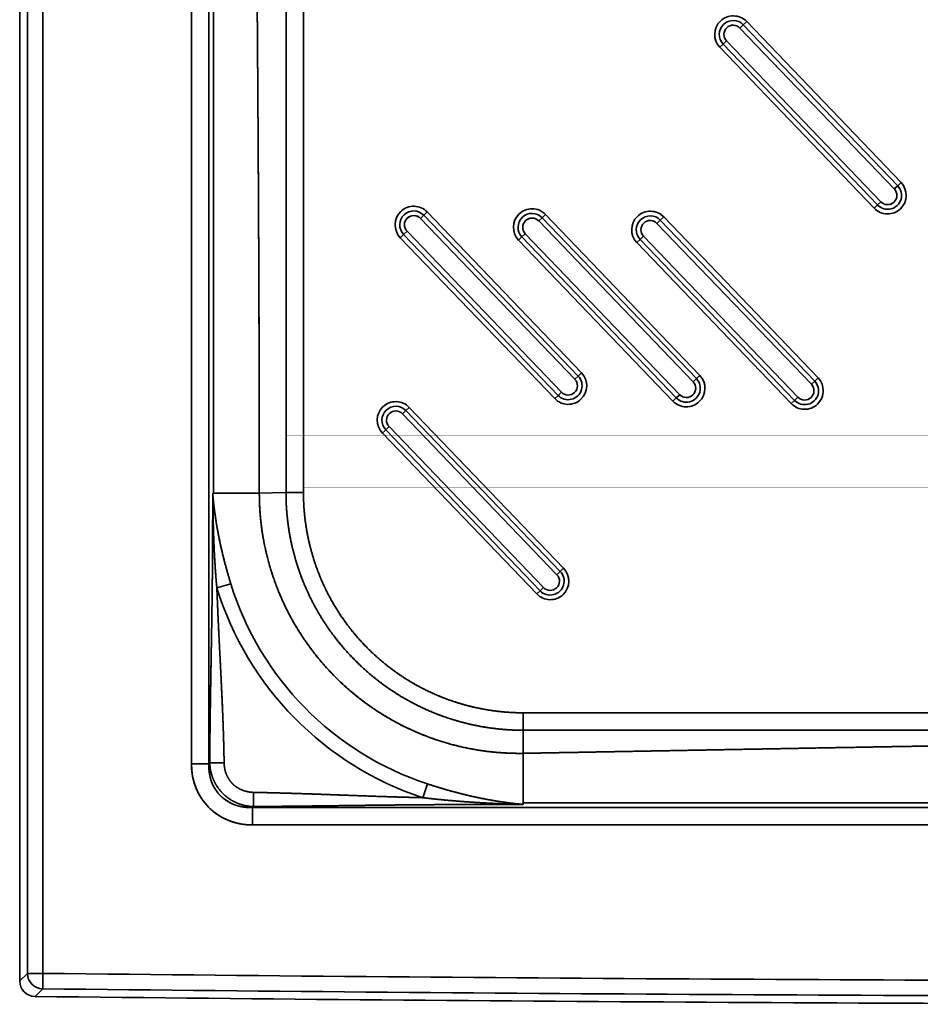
# Model space of a CAD drawing. Extents: x 92 to 1722, y -78 to 1466.
# Tile 1 of 14: x 92 to 383, y 17 to 335. Entities that reach past the tile are written whole.
import ezdxf

# ---------------------------------------------------------------- set-up
doc = ezdxf.new("R2010")
doc.units = 0
doc.layers.get('0').update_dxf_attribs({"lineweight": 13})

# ---------------------------------------------------------------- blocks, each defined once
blk = doc.blocks.new('BLOCK87')
at = {"color": 7, "lineweight": 35}
for p, q in [((-495.13, 4.87), (-495.13, 795)), ((-495.13, 795), (-495.13, 4.87)), ((-447.2, 727.47), (-447.2, 72.53)), ((-447.2, 72.53), (-447.2, 727.47)), ((-502.62, 2.41), (-502.62, 350)), ((-500.13, 4.87), (-500.13, 350)), ((-500.13, 4.87), (-500.13, 350)), ((-441.56, 350), (-441.56, 72.53)), ((-441.56, 350), (-441.56, 72.53)), ((-440.09, 159.91), (-440.09, 350)), ((-440.09, 159.91), (-440.09, 350)), ((-267.96, 312.25), (-218.13, 260.29)), ((-218.13, 260.29), (-267.96, 312.25)), ((-220.3, 258.21), (-270.13, 310.18)), ((-270.13, 310.18), (-220.3, 258.21)), ((-219.21, 259.25), (-269.05, 311.22)), ((-269.05, 311.22), (-219.21, 259.25)), ((-274.46, 306.02), (-224.63, 254.06)), ((-224.63, 254.06), (-274.46, 306.02)), ((-226.79, 251.98), (-276.63, 303.95)), ((-276.63, 303.95), (-226.79, 251.98)), ((-275.54, 304.99), (-225.71, 253.02)), ((-225.71, 253.02), (-275.54, 304.99)), ((-323.43, 196.72), (-373.26, 248.68)), ((-373.26, 248.68), (-323.43, 196.72)), ((-322.35, 197.76), (-372.18, 249.72)), ((-372.18, 249.72), (-322.35, 197.76)), ((-371.1, 250.76), (-321.26, 198.79)), ((-321.26, 198.79), (-371.1, 250.76)), ((-284.17, 196.96), (-334.01, 248.92)), ((-334.01, 248.92), (-284.17, 196.96)), ((-332.92, 249.96), (-283.09, 197.99)), ((-283.09, 197.99), (-332.92, 249.96)), ((-246, 196.16), (-295.83, 248.12)), ((-295.83, 248.12), (-246, 196.16)), ((-294.75, 249.16), (-244.91, 197.19)), ((-244.91, 197.19), (-294.75, 249.16)), ((-285.25, 195.92), (-335.09, 247.88)), ((-335.09, 247.88), (-285.25, 195.92)), ((-247.08, 195.12), (-296.91, 247.08)), ((-296.91, 247.08), (-247.08, 195.12)), ((-329.92, 190.49), (-379.76, 242.45)), ((-379.76, 242.45), (-329.92, 190.49)), ((-378.68, 243.49), (-328.84, 191.53)), ((-328.84, 191.53), (-378.68, 243.49)), ((-377.59, 244.53), (-327.76, 192.56)), ((-327.76, 192.56), (-377.59, 244.53)), ((-340.5, 242.69), (-290.67, 190.73)), ((-290.67, 190.73), (-340.5, 242.69)), ((-339.42, 243.73), (-289.58, 191.76)), ((-289.58, 191.76), (-339.42, 243.73)), ((-302.33, 241.89), (-252.49, 189.93)), ((-252.49, 189.93), (-302.33, 241.89)), ((-301.24, 242.93), (-251.41, 190.97)), ((-251.41, 190.97), (-301.24, 242.93)), ((-291.75, 189.69), (-341.58, 241.66)), ((-341.58, 241.66), (-291.75, 189.69)), ((-253.57, 188.89), (-303.41, 240.86)), ((-303.41, 240.86), (-253.57, 188.89)), ((-327.05, 135.7), (-376.88, 187.67)), ((-376.88, 187.67), (-327.05, 135.7)), ((-379.05, 185.59), (-329.21, 133.62)), ((-329.21, 133.62), (-379.05, 185.59)), ((-377.96, 186.63), (-328.13, 134.66)), ((-328.13, 134.66), (-377.96, 186.63)), ((-333.54, 129.47), (-383.38, 181.44)), ((-383.38, 181.44), (-333.54, 129.47)), ((-385.54, 179.36), (-335.71, 127.4)), ((-335.71, 127.4), (-385.54, 179.36)), ((-334.63, 128.43), (-384.46, 180.4)), ((-384.46, 180.4), (-334.63, 128.43)), ((-340.09, 89.03), (-81.12, 89.03)), ((-81.12, 89.03), (-340.09, 89.03)), ((-340.09, 83.39), (-81.12, 83.39)), ((-340.09, 83.39), (-81.12, 83.39)), ((-427.47, 58.44), (-50, 58.44)), ((-427.47, 58.44), (-50, 58.44)), ((-340.09, 59.91), (-50, 59.91)), ((-50, 59.91), (-340.09, 59.91)), ((-427.47, 52.8), (427.47, 52.8)), ((427.47, 52.8), (-427.47, 52.8))]:
    blk.add_line(p, q, dxfattribs=at)
at = {"color": 7, "lineweight": 35, "ltscale": 0.0375}
for p, q in [((-269.05, 311.22), (-267.96, 312.25)), ((-267.96, 312.25), (-269.05, 311.22)), ((-269.05, 311.22), (-270.13, 310.18)), ((-269.05, 311.22), (-270.13, 310.18)), ((-274.46, 306.02), (-275.54, 304.99)), ((-274.46, 306.02), (-275.54, 304.99)), ((-276.63, 303.95), (-275.54, 304.99)), ((-275.54, 304.99), (-276.63, 303.95)), ((-220.3, 258.21), (-219.21, 259.25)), ((-220.3, 258.21), (-219.21, 259.25)), ((-218.13, 260.29), (-219.21, 259.25)), ((-219.21, 259.25), (-218.13, 260.29)), ((-226.79, 251.98), (-225.71, 253.02)), ((-225.71, 253.02), (-226.79, 251.98)), ((-225.71, 253.02), (-224.63, 254.06)), ((-225.71, 253.02), (-224.63, 254.06)), ((-372.18, 249.72), (-373.26, 248.68)), ((-372.18, 249.72), (-373.26, 248.68)), ((-372.18, 249.72), (-371.1, 250.76)), ((-371.1, 250.76), (-372.18, 249.72)), ((-334.01, 248.92), (-335.09, 247.88)), ((-334.01, 248.92), (-335.09, 247.88)), ((-334.01, 248.92), (-332.92, 249.96)), ((-332.92, 249.96), (-334.01, 248.92)), ((-295.83, 248.12), (-296.91, 247.08)), ((-295.83, 248.12), (-296.91, 247.08)), ((-295.83, 248.12), (-294.75, 249.16)), ((-294.75, 249.16), (-295.83, 248.12)), ((-379.76, 242.45), (-378.68, 243.49)), ((-378.68, 243.49), (-379.76, 242.45)), ((-377.59, 244.53), (-378.68, 243.49)), ((-377.59, 244.53), (-378.68, 243.49)), ((-341.58, 241.66), (-340.5, 242.69)), ((-340.5, 242.69), (-341.58, 241.66)), ((-339.42, 243.73), (-340.5, 242.69)), ((-339.42, 243.73), (-340.5, 242.69)), ((-303.41, 240.86), (-302.33, 241.89)), ((-302.33, 241.89), (-303.41, 240.86)), ((-301.24, 242.93), (-302.33, 241.89)), ((-301.24, 242.93), (-302.33, 241.89)), ((-323.43, 196.72), (-322.35, 197.76)), ((-323.43, 196.72), (-322.35, 197.76)), ((-321.26, 198.79), (-322.35, 197.76)), ((-322.35, 197.76), (-321.26, 198.79)), ((-283.09, 197.99), (-284.17, 196.96)), ((-284.17, 196.96), (-283.09, 197.99)), ((-244.91, 197.19), (-246, 196.16)), ((-246, 196.16), (-244.91, 197.19)), ((-285.25, 195.92), (-284.17, 196.96)), ((-285.25, 195.92), (-284.17, 196.96)), ((-247.08, 195.12), (-246, 196.16)), ((-247.08, 195.12), (-246, 196.16)), ((-329.92, 190.49), (-328.84, 191.53)), ((-328.84, 191.53), (-329.92, 190.49)), ((-328.84, 191.53), (-327.76, 192.56)), ((-328.84, 191.53), (-327.76, 192.56)), ((-290.67, 190.73), (-289.58, 191.76)), ((-290.67, 190.73), (-289.58, 191.76)), ((-252.49, 189.93), (-251.41, 190.97)), ((-252.49, 189.93), (-251.41, 190.97)), ((-376.88, 187.67), (-377.96, 186.63)), ((-377.96, 186.63), (-376.88, 187.67)), ((-291.75, 189.69), (-290.67, 190.73)), ((-290.67, 190.73), (-291.75, 189.69)), ((-253.57, 188.89), (-252.49, 189.93)), ((-252.49, 189.93), (-253.57, 188.89)), ((-377.96, 186.63), (-379.05, 185.59)), ((-377.96, 186.63), (-379.05, 185.59)), ((-383.38, 181.44), (-384.46, 180.4)), ((-383.38, 181.44), (-384.46, 180.4)), ((-385.54, 179.36), (-384.46, 180.4)), ((-384.46, 180.4), (-385.54, 179.36)), ((-329.21, 133.62), (-328.13, 134.66)), ((-329.21, 133.62), (-328.13, 134.66)), ((-328.13, 134.66), (-327.05, 135.7)), ((-327.05, 135.7), (-328.13, 134.66)), ((-335.71, 127.4), (-334.63, 128.43)), ((-334.63, 128.43), (-335.71, 127.4)), ((-334.63, 128.43), (-333.54, 129.47)), ((-334.63, 128.43), (-333.54, 129.47))]:
    blk.add_line(p, q, dxfattribs=at)
at = {"color": 7, "lineweight": 35, "ltscale": 0.005987}
for p, q in [((-440.33, 159.91), (-440.09, 159.91)), ((-440.09, 159.91), (-440.33, 159.91))]:
    blk.add_line(p, q, dxfattribs=at)
at = {"color": 7, "lineweight": 35, "ltscale": 0.370471}
blk.add_line((-425.27, 159.91), (-440.09, 159.91), dxfattribs=at)
blk.add_line((-425.27, 159.91), (-440.09, 159.91), dxfattribs=at)
at = {"color": 7, "lineweight": 35, "ltscale": 0.215272}
blk.add_line((-416.66, 160.14), (-425.27, 159.91), dxfattribs=at)
blk.add_line((-416.66, 160.14), (-425.27, 159.91), dxfattribs=at)
at = {"color": 7, "lineweight": 35, "ltscale": 0.141042}
blk.add_line((-416.66, 160.14), (-411.02, 160.13), dxfattribs=at)
blk.add_line((-416.66, 160.14), (-411.02, 160.13), dxfattribs=at)
at = {"color": 7, "lineweight": 35, "ltscale": 0.117461}
for p, q in [((-438.97, 129.33), (-434.48, 130.71)), ((-438.97, 129.33), (-434.48, 130.71)), ((-372.48, 61.61), (-371.01, 66.07)), ((-372.48, 61.61), (-371.01, 66.07))]:
    blk.add_line(p, q, dxfattribs=at)
at = {"color": 7, "lineweight": 35, "ltscale": 0.140954}
for p, q in [((-340.09, 83.39), (-340.09, 89.03)), ((-340.09, 83.39), (-340.09, 89.03)), ((-447.2, 72.53), (-441.56, 72.53)), ((-441.56, 72.53), (-447.2, 72.53)), ((-427.47, 58.44), (-427.47, 52.8)), ((-427.47, 58.44), (-427.47, 52.8))]:
    blk.add_line(p, q, dxfattribs=at)
at = {"color": 7, "lineweight": 35, "ltscale": 0.186301}
for p, q in [((-340.09, 75.94), (-340.09, 83.39)), ((-340.09, 83.39), (-340.09, 75.94))]:
    blk.add_line(p, q, dxfattribs=at)
at = {"color": 7, "lineweight": 35, "ltscale": 0.400604}
blk.add_line((-340.09, 75.94), (-340.09, 59.91), dxfattribs=at)
blk.add_line((-340.09, 75.94), (-340.09, 59.91), dxfattribs=at)
at = {"color": 7, "lineweight": 35, "ltscale": 0.010351}
for p, q in [((-441.56, 72.53), (-441.27, 72.83)), ((-441.27, 72.83), (-441.56, 72.53))]:
    blk.add_line(p, q, dxfattribs=at)
at = {"color": 7, "lineweight": 35, "ltscale": 0.115957}
blk.add_line((-441.27, 72.83), (-436.63, 72.83), dxfattribs=at)
blk.add_line((-441.27, 72.83), (-436.63, 72.83), dxfattribs=at)
at = {"color": 7, "lineweight": 35, "ltscale": 0.114678}
blk.add_line((-427.16, 58.74), (-427.16, 63.33), dxfattribs=at)
blk.add_line((-427.16, 58.74), (-427.16, 63.33), dxfattribs=at)
at = {"color": 7, "lineweight": 35, "ltscale": 0.010812}
blk.add_line((-427.16, 58.74), (-427.47, 58.44), dxfattribs=at)
blk.add_line((-427.16, 58.74), (-427.47, 58.44), dxfattribs=at)
at = {"color": 7, "lineweight": 35, "ltscale": 0.011974}
for p, q in [((-340.09, 59.91), (-340.09, 59.43)), ((-340.09, 59.43), (-340.09, 59.91))]:
    blk.add_line(p, q, dxfattribs=at)
at = {"color": 7, "lineweight": 35, "ltscale": 0.087581}
for p, q in [((-500.13, 4.87), (-502.62, 2.41)), ((-502.62, 2.41), (-500.13, 4.87))]:
    blk.add_line(p, q, dxfattribs=at)
at = {"color": 7, "lineweight": 35, "ltscale": 0.124957}
for p, q in [((-500.13, 4.87), (-495.13, 4.87)), ((-500.13, 4.87), (-495.13, 4.87)), ((-495.13, 4.87), (-495.19, -0.13)), ((-495.13, 4.87), (-495.19, -0.13))]:
    blk.add_line(p, q, dxfattribs=at)
at = {"color": 7, "lineweight": 35, "ltscale": 0.087587}
blk.add_line((-497.68, -2.59), (-495.19, -0.13), dxfattribs=at)
blk.add_line((-497.68, -2.59), (-495.19, -0.13), dxfattribs=at)
at = {"color": 7, "lineweight": 35}
for centre, radius, start, end in [((-272.29, 308.1), 6, 133.8, 223.8), ((-272.29, 308.1), 6, 133.8, 223.8), ((-272.29, 308.1), 4.5, 43.8, 223.8), ((-272.29, 308.1), 4.5, 43.8, 223.8), ((-272.29, 308.1), 6, 43.8, 133.8), ((-272.29, 308.1), 6, 43.8, 133.8), ((-272.29, 308.1), 3, 133.8, 223.8), ((-272.29, 308.1), 3, 133.8036, 223.7964), ((-272.29, 308.1), 3, 43.8, 133.8), ((-272.29, 308.1), 3, 43.8037, 133.7964), ((-222.46, 256.13), 4.5, 223.8, 43.8), ((-222.46, 256.13), 4.5, 223.8, 43.8), ((-222.46, 256.13), 3, 313.8, 43.8), ((-222.46, 256.13), 3, 313.8037, 43.7964), ((-222.46, 256.13), 6, 313.8, 43.8), ((-222.46, 256.13), 6, 313.8, 403.8), ((-375.43, 246.61), 6, 43.8, 133.8), ((-375.43, 246.61), 6, 43.8, 133.8), ((-337.25, 245.81), 6, 43.8, 133.8), ((-337.25, 245.81), 6, 43.8, 133.8), ((-222.46, 256.13), 6, 223.8, 313.8), ((-222.46, 256.13), 6, 223.8, 313.8), ((-222.46, 256.13), 3, 223.8, 313.8), ((-222.46, 256.13), 3, 223.8036, 313.7964), ((-375.43, 246.61), 6, 133.8, 223.8), ((-375.43, 246.61), 6, 133.8, 223.8), ((-375.43, 246.61), 4.5, 43.8, 223.8), ((-375.43, 246.61), 4.5, 43.8, 223.8), ((-375.43, 246.61), 3, 133.8, 223.8), ((-375.43, 246.61), 3, 133.8037, 223.7964), ((-375.43, 246.61), 3, 43.8, 133.8), ((-375.43, 246.61), 3, 43.8037, 133.7964), ((-337.25, 245.81), 6, 133.8, 223.8), ((-337.25, 245.81), 6, 133.8, 223.8), ((-337.25, 245.81), 4.5, 43.8, 223.8), ((-337.25, 245.81), 4.5, 43.8, 223.8), ((-337.25, 245.81), 3, 43.8, 133.8), ((-337.25, 245.81), 3, 43.8036, 133.7964), ((-299.08, 245.01), 6, 133.8, 223.8), ((-299.08, 245.01), 6, 133.8, 223.8), ((-299.08, 245.01), 4.5, 43.8, 223.8), ((-299.08, 245.01), 4.5, 43.8, 223.8), ((-299.08, 245.01), 6, 43.8, 133.8), ((-299.08, 245.01), 6, 43.8, 133.8), ((-337.25, 245.81), 3, 133.8, 223.8), ((-337.25, 245.81), 3, 133.8037, 223.7964), ((-299.08, 245.01), 3, 133.8, 223.8), ((-299.08, 245.01), 3, 133.8037, 223.7964), ((-299.08, 245.01), 3, 43.8, 133.8), ((-299.08, 245.01), 3, 43.8036, 133.7964), ((-325.59, 194.64), 4.5, 223.8, 43.8), ((-325.59, 194.64), 4.5, 223.8, 43.8), ((-325.59, 194.64), 6, 313.8, 43.8), ((-325.59, 194.64), 6, 313.8, 403.8), ((-287.42, 193.84), 6, 313.8, 43.8), ((-287.42, 193.84), 6, 313.8, 403.8), ((-249.24, 193.04), 6, 313.8, 43.8), ((-249.24, 193.04), 6, 313.8, 403.8), ((-325.59, 194.64), 3, 313.8, 43.8), ((-325.59, 194.64), 3, 313.8037, 43.7964), ((-287.42, 193.84), 4.5, 223.8, 43.8), ((-287.42, 193.84), 4.5, 223.8, 43.8), ((-287.42, 193.84), 3, 313.8, 43.8), ((-287.42, 193.84), 3, 313.8036, 43.7964), ((-249.24, 193.04), 4.5, 223.8, 43.8), ((-249.24, 193.04), 4.5, 223.8, 43.8), ((-249.24, 193.04), 3, 313.8, 43.8), ((-249.24, 193.04), 3, 313.8037, 43.7964), ((-325.59, 194.64), 3, 223.8, 313.8), ((-325.59, 194.64), 3, 223.8036, 313.7964), ((-287.42, 193.84), 3, 223.8, 313.8), ((-287.42, 193.84), 3, 223.8037, 313.7964), ((-249.24, 193.04), 3, 223.8, 313.8), ((-249.24, 193.04), 3, 223.8037, 313.7964), ((-381.21, 183.52), 6, 133.8, 223.8), ((-381.21, 183.52), 6, 133.8, 223.8), ((-381.21, 183.52), 4.5, 43.8, 223.8), ((-381.21, 183.52), 4.5, 43.8, 223.8), ((-381.21, 183.52), 6, 43.8, 133.8), ((-381.21, 183.52), 6, 43.8, 133.8), ((-325.59, 194.64), 6, 223.8, 313.8), ((-325.59, 194.64), 6, 223.8, 313.8), ((-287.42, 193.84), 6, 223.8, 313.8), ((-287.42, 193.84), 6, 223.8, 313.8), ((-249.24, 193.04), 6, 223.8, 313.8), ((-249.24, 193.04), 6, 223.8, 313.8), ((-381.21, 183.52), 3, 133.8036, 223.7964), ((-381.21, 183.52), 3, 133.8, 223.8), ((-381.21, 183.51), 3, 43.8037, 133.7964), ((-381.21, 183.52), 3, 43.8, 133.8), ((-331.38, 131.55), 4.5, 223.8, 43.8), ((-331.38, 131.55), 4.5, 223.8, 43.8), ((-331.38, 131.55), 3, 313.8037, 43.7964), ((-331.38, 131.55), 3, 313.8, 43.8), ((-331.38, 131.55), 6, 313.8, 403.8), ((-331.38, 131.55), 6, 313.8, 43.8), ((-340.09, 159.91), 98.81, 197.1894, 251.76), ((-340.09, 159.91), 98.81, 197.1894, 251.7601), ((-340.09, 159.91), 103.51, 197.1895, 251.76), ((-340.09, 159.91), 103.51, 197.1893, 251.7601), ((-331.38, 131.55), 6, 223.8, 313.8), ((-331.38, 131.55), 6, 223.8, 313.8), ((-331.38, 131.55), 3, 223.8037, 313.7964), ((-331.38, 131.55), 3, 223.8, 313.8), ((-495.13, 4.88), 5, 180.0474, 269.3089), ((-495.13, 4.88), 5, 180.0475, 269.3089), ((-50, 39627.02), 39624.65, 269.356347, 270.000001), ((-50, 39627.29), 39624.92, 269.35635, 269.999999), ((-497.62, 2.41), 5, 179.9914, 269.3614), ((-50, 39627.37), 39632.49, 269.352789, 269.999998), ((-50, 39627.3), 39629.92, 269.35635, 269.999999), ((-50, 39627.34), 39629.96, 269.35635, 269.999999)]:
    blk.add_arc(centre, radius, start, end, dxfattribs=at)
for major_axis, ratio, start_param, end_param in [((16.7, 16.7), 0.889125, 2.414822, 3.868367), ((12.93, 12.93), 0.820392, 2.41482, 3.868366)]:
    blk.add_ellipse((-424.85, 75.15), major_axis=major_axis, ratio=ratio, start_param=start_param, end_param=end_param, dxfattribs=at)
for points, knots in [([(-426.23, 350), (-426.01, 324.93), (-425.8, 299.53), (-425.63, 273.78), (-425.43, 235.57), (-425.32, 196.88), (-425.29, 184.57), (-425.28, 172.24), (-425.27, 159.91)], [0, 0, 0, 0, 0, 0, 183.655358, 183.655358, 183.655358, 268.919121, 268.919121, 268.919121, 268.919121, 268.919121, 268.919121]), ([(-426.23, 350), (-426.06, 331.05), (-425.9, 312.09), (-425.76, 293.13), (-425.62, 270.34), (-425.51, 247.55), (-425.49, 243.93), (-425.46, 238.2), (-425.44, 232.47), (-425.43, 230.58), (-425.42, 226.79), (-425.4, 223), (-425.39, 221.1), (-425.36, 212.47), (-425.34, 203.85), (-425.32, 197.15), (-425.31, 190.01), (-425.29, 182.87), (-425.29, 182.44), (-425.29, 179.06), (-425.28, 175.66), (-425.28, 172.49), (-425.27, 168.12), (-425.27, 163.8), (-425.27, 162.5), (-425.27, 161.21), (-425.27, 159.91)], [0, 0, 0, 0, 0, 0, 134.134236, 134.134236, 134.134236, 161.269175, 161.269175, 161.269175, 174.682373, 174.682373, 174.682373, 188.095572, 188.095572, 188.095572, 235.734414, 235.734414, 235.734414, 238.711393, 238.711393, 238.711393, 259.69494, 259.69494, 259.69494, 268.77902, 268.77902, 268.77902, 268.77902, 268.77902, 268.77902]), ([(-416.61, 350), (-416.61, 331.04), (-416.61, 312.07), (-416.61, 293.12), (-416.61, 269.98), (-416.61, 246.86), (-416.61, 244.55), (-416.61, 238.49), (-416.61, 232.43), (-416.61, 230.53), (-416.61, 228.45), (-416.61, 226.37), (-416.61, 225.92), (-416.61, 225.5), (-416.61, 225.08), (-416.61, 224.84), (-416.61, 224.12), (-416.61, 223.4), (-416.61, 222.92), (-416.61, 221.95), (-416.61, 220.98), (-416.61, 220.5), (-416.61, 219.54), (-416.62, 218.58), (-416.62, 218.11), (-416.62, 213.84), (-416.62, 209.58), (-416.62, 205.8), (-416.62, 199.1), (-416.63, 192.4), (-416.63, 189.36), (-416.63, 186.29), (-416.63, 183.23), (-416.63, 183.08), (-416.64, 182.37), (-416.64, 181.67), (-416.64, 181.18), (-416.64, 180.43), (-416.64, 179.68), (-416.64, 179.48), (-416.64, 179.06), (-416.64, 178.64), (-416.64, 178.61), (-416.64, 177.99), (-416.64, 177.38), (-416.64, 176.99), (-416.65, 175.38), (-416.65, 173.77), (-416.65, 172.88), (-416.66, 170.03), (-416.66, 167.18), (-416.66, 165.55), (-416.66, 163.73), (-416.66, 161.92), (-416.66, 161.69), (-416.66, 161.25), (-416.66, 160.8), (-416.66, 160.58), (-416.66, 160.36), (-416.66, 160.14)], [0, 0, 0, 0, 0, 0, 134.1658, 134.1658, 134.1658, 163.634325, 163.634325, 163.634325, 177.05482, 177.05482, 177.05482, 178.360804, 178.360804, 178.360804, 180.038413, 180.038413, 180.038413, 183.393627, 183.393627, 183.393627, 186.748843, 186.748843, 186.748843, 190.10406, 190.10406, 190.10406, 216.943856, 216.943856, 216.943856, 237.608183, 237.608183, 237.608183, 238.603134, 238.603134, 238.603134, 242.657369, 242.657369, 242.657369, 244.006898, 244.006898, 244.006898, 245.649656, 245.649656, 245.649656, 248.348698, 248.348698, 248.348698, 256.943459, 256.943459, 256.943459, 268.233542, 268.233542, 268.233542, 269.818018, 269.818018, 269.818018, 271.402493, 271.402493, 271.402493, 271.402493, 271.402493, 271.402493]), ([(-416.61, 350), (-416.61, 338.62), (-416.61, 327.25), (-416.61, 315.87), (-416.61, 296.9), (-416.61, 277.94), (-416.61, 270.36), (-416.61, 258.89), (-416.61, 247.42), (-416.61, 243.99), (-416.61, 238.2), (-416.61, 232.42), (-416.61, 230.53), (-416.61, 228.45), (-416.61, 226.36), (-416.61, 225.92), (-416.61, 225.5), (-416.61, 225.08), (-416.61, 224.84), (-416.61, 224.12), (-416.61, 223.4), (-416.61, 222.92), (-416.61, 221.95), (-416.61, 220.98), (-416.61, 220.5), (-416.61, 219.54), (-416.62, 218.58), (-416.62, 218.11), (-416.62, 213.84), (-416.62, 209.57), (-416.62, 205.8), (-416.62, 198.99), (-416.63, 192.18), (-416.63, 189.57), (-416.63, 186.4), (-416.63, 183.22), (-416.63, 183.08), (-416.64, 182.37), (-416.64, 181.67), (-416.64, 181.17), (-416.64, 180.43), (-416.64, 179.67), (-416.64, 179.48), (-416.64, 179.06), (-416.64, 178.64), (-416.64, 178.61), (-416.64, 177.99), (-416.64, 177.37), (-416.64, 176.99), (-416.65, 175.41), (-416.65, 173.82), (-416.65, 172.81), (-416.66, 169.99), (-416.66, 167.16), (-416.66, 165.54), (-416.66, 163.68), (-416.66, 161.84), (-416.66, 161.75), (-416.66, 161.27), (-416.66, 160.8), (-416.66, 160.58), (-416.66, 160.36), (-416.66, 160.14)], [0, 0, 0, 0, 0, 0, 80.501466, 80.501466, 80.501466, 134.171556, 134.171556, 134.171556, 161.641794, 161.641794, 161.641794, 175.062254, 175.062254, 175.062254, 176.377801, 176.377801, 176.377801, 178.055406, 178.055406, 178.055406, 181.410611, 181.410611, 181.410611, 184.76582, 184.76582, 184.76582, 188.121029, 188.121029, 188.121029, 214.962061, 214.962061, 214.962061, 236.395211, 236.395211, 236.395211, 237.390165, 237.390165, 237.390165, 241.438532, 241.438532, 241.438532, 242.789025, 242.789025, 242.789025, 244.423597, 244.423597, 244.423597, 247.124566, 247.124566, 247.124566, 255.538432, 255.538432, 255.538432, 266.817995, 266.817995, 266.817995, 268.610982, 268.610982, 268.610982, 270.18402, 270.18402, 270.18402, 270.18402, 270.18402, 270.18402]), ([(-410.97, 350), (-410.97, 338.62), (-410.97, 327.25), (-410.97, 315.87), (-410.97, 296.9), (-410.97, 277.94), (-410.97, 270.36), (-410.97, 258.89), (-410.97, 247.42), (-410.97, 243.98), (-410.97, 238.2), (-410.97, 232.42), (-410.97, 230.53), (-410.97, 228.44), (-410.98, 226.36), (-410.98, 225.92), (-410.98, 225.5), (-410.98, 225.07), (-410.98, 224.84), (-410.98, 224.12), (-410.98, 223.4), (-410.98, 222.92), (-410.98, 221.95), (-410.98, 220.98), (-410.98, 220.5), (-410.98, 219.54), (-410.98, 218.58), (-410.98, 218.11), (-410.98, 213.84), (-410.98, 209.57), (-410.98, 205.8), (-410.99, 199), (-410.99, 192.18), (-410.99, 189.56), (-410.99, 186.39), (-410.99, 183.22), (-410.99, 183.08), (-411, 182.37), (-411, 181.67), (-411, 181.17), (-411, 180.43), (-411, 179.67), (-411, 179.47), (-411, 179.05), (-411, 178.62), (-411, 178.59), (-411, 177.97), (-411, 177.35), (-411, 176.96), (-411.01, 175.36), (-411.01, 173.75), (-411.01, 172.75), (-411.01, 169.92), (-411.02, 167.09), (-411.02, 165.46), (-411.02, 163.59), (-411.02, 161.74), (-411.02, 161.75), (-411.02, 161.26), (-411.02, 160.78), (-411.02, 160.56), (-411.02, 160.35), (-411.02, 160.13)], [0, 0, 0, 0, 0, 0, 80.50139, 80.50139, 80.50139, 134.171457, 134.171457, 134.171457, 161.62721, 161.62721, 161.62721, 175.047927, 175.047927, 175.047927, 176.363749, 176.363749, 176.363749, 178.041386, 178.041386, 178.041386, 181.396656, 181.396656, 181.396656, 184.751929, 184.751929, 184.751929, 188.107202, 188.107202, 188.107202, 214.949717, 214.949717, 214.949717, 236.358144, 236.358144, 236.358144, 237.353248, 237.353248, 237.353248, 241.402268, 241.402268, 241.402268, 242.763125, 242.763125, 242.763125, 244.405237, 244.405237, 244.405237, 247.126933, 247.126933, 247.126933, 255.660106, 255.660106, 255.660106, 266.918813, 266.918813, 266.918813, 268.851339, 268.851339, 268.851339, 270.378589, 270.378589, 270.378589, 270.378589, 270.378589, 270.378589]), ([(-411.02, 160.13), (-411.02, 160.45), (-411.02, 160.77), (-411.02, 161.19), (-411.02, 161.85), (-411.02, 162.51), (-411.02, 162.85), (-411.02, 163.87), (-411.02, 164.89), (-411.02, 165.58), (-411.02, 167.64), (-411.01, 169.71), (-411.01, 171.1), (-411.01, 173.01), (-411.01, 174.91), (-411, 175.55), (-411, 176.36), (-411, 177.16), (-411, 177.44), (-411, 177.97), (-411, 178.5), (-411, 178.86), (-411, 179.67), (-411, 180.47), (-411, 180.97), (-411, 181.77), (-411, 182.59), (-411, 182.85), (-410.99, 185.59), (-410.99, 188.34), (-410.99, 190.8), (-410.99, 195.07), (-410.98, 199.33), (-410.98, 200.97), (-410.98, 204.55), (-410.98, 208.12), (-410.98, 209.89), (-410.98, 212.55), (-410.98, 215.21), (-410.98, 216.1), (-410.98, 217.44), (-410.98, 218.77), (-410.98, 219.2), (-410.98, 220.1), (-410.98, 221.01), (-410.98, 221.47), (-410.98, 222.37), (-410.98, 223.28), (-410.98, 223.73), (-410.98, 224.62), (-410.98, 225.51), (-410.98, 225.96), (-410.98, 227.29), (-410.97, 228.62), (-410.97, 229.51), (-410.97, 234.19), (-410.97, 238.87), (-410.97, 242.66), (-410.97, 250.25), (-410.97, 257.84), (-410.97, 261.63), (-410.97, 281.58), (-410.97, 301.53), (-410.97, 317.69), (-410.97, 333.84), (-410.97, 350)], [0, 0, 0, 0, 0, 0, 2.279426, 2.279426, 2.279426, 4.690714, 4.690714, 4.690714, 9.513282, 9.513282, 9.513282, 19.158312, 19.158312, 19.158312, 22.867398, 22.867398, 22.867398, 24.803733, 24.803733, 24.803733, 26.591962, 26.591962, 26.591962, 30.514856, 30.514856, 30.514856, 32.467459, 32.467459, 32.467459, 49.893894, 49.893894, 49.893894, 62.678623, 62.678623, 62.678623, 75.241729, 75.241729, 75.241729, 81.52342, 81.52342, 81.52342, 84.696092, 84.696092, 84.696092, 87.837011, 87.837011, 87.837011, 90.977879, 90.977879, 90.977879, 94.118747, 94.118747, 94.118747, 100.400348, 100.400348, 100.400348, 127.238041, 127.238041, 127.238041, 154.075733, 154.075733, 154.075733, 268.390631, 268.390631, 268.390631, 268.390631, 268.390631, 268.390631]), ([(-441.27, 72.83), (-441.27, 73.51), (-441.26, 74.19), (-441.26, 74.87), (-441.25, 76.25), (-441.24, 77.63), (-441.23, 78.29), (-441.2, 82.22), (-441.15, 86.2), (-441.11, 89.39), (-441.01, 96.15), (-440.89, 102.98), (-440.83, 106.31), (-440.71, 113.34), (-440.59, 120.42), (-440.54, 123.97), (-440.44, 131.59), (-440.37, 139.24), (-440.35, 143.26), (-440.34, 147.69), (-440.33, 152.13), (-440.33, 153.01), (-440.33, 154.28), (-440.33, 155.54), (-440.33, 156.4), (-440.33, 157.63), (-440.33, 158.88), (-440.33, 159.22), (-440.33, 159.57), (-440.33, 159.91)], [0, 0, 0, 0, 0, 0, 5.089632, 5.089632, 5.089632, 10.227694, 10.227694, 10.227694, 33.97285, 33.97285, 33.97285, 58.720881, 58.720881, 58.720881, 83.575109, 83.575109, 83.575109, 111.885502, 111.885502, 111.885502, 114.282681, 114.282681, 114.282681, 120.630899, 120.630899, 120.630899, 123.014717, 123.014717, 123.014717, 123.014717, 123.014717, 123.014717]), ([(-440.33, 159.91), (-440.33, 159.37), (-440.33, 158.83), (-440.33, 158.29), (-440.33, 157.22), (-440.33, 156.15), (-440.33, 155.62), (-440.33, 154.88), (-440.33, 154.13), (-440.33, 153.93), (-440.33, 152.29), (-440.33, 150.66), (-440.34, 149.23), (-440.36, 138.79), (-440.45, 128.37), (-440.59, 119.45), (-440.84, 105.92), (-441.06, 92.6), (-441.13, 88.16), (-441.2, 82.35), (-441.25, 76.65), (-441.26, 75.37), (-441.26, 74.09), (-441.27, 72.83)], [0, 0, 0, 0, 0, 0, 3.765804, 3.765804, 3.765804, 7.531607, 7.531607, 7.531607, 8.943696, 8.943696, 8.943696, 18.828318, 18.828318, 18.828318, 81.315673, 81.315673, 81.315673, 113.888472, 113.888472, 113.888472, 123.388953, 123.388953, 123.388953, 123.388953, 123.388953, 123.388953]), ([(-434.48, 130.71), (-435.19, 133.02), (-435.86, 135.34), (-436.49, 137.67), (-437.5, 141.76), (-438.36, 145.88), (-438.7, 147.64), (-439.05, 149.7), (-439.37, 151.77), (-439.41, 152.07), (-439.5, 152.66), (-439.58, 153.25), (-439.63, 153.54), (-439.75, 154.43), (-439.86, 155.31), (-439.93, 155.89), (-440.02, 156.75), (-440.11, 157.61), (-440.15, 157.92), (-440.2, 158.48), (-440.25, 159.05), (-440.28, 159.34), (-440.3, 159.62), (-440.33, 159.91)], [0, 0, 0, 0, 0, 0, 17.0823, 17.0823, 17.0823, 29.857972, 29.857972, 29.857972, 31.982263, 31.982263, 31.982263, 34.106553, 34.106553, 34.106553, 38.362622, 38.362622, 38.362622, 40.38089, 40.38089, 40.38089, 42.450954, 42.450954, 42.450954, 42.450954, 42.450954, 42.450954]), ([(-438.97, 129.33), (-439.21, 131.76), (-439.42, 134.2), (-439.58, 136.64), (-439.82, 140.93), (-439.99, 145.23), (-440.05, 147.07), (-440.11, 149.22), (-440.17, 151.38), (-440.17, 151.69), (-440.19, 152.3), (-440.2, 152.92), (-440.21, 153.23), (-440.23, 154.15), (-440.25, 155.08), (-440.26, 155.68), (-440.28, 156.58), (-440.29, 157.47), (-440.3, 157.83), (-440.31, 158.42), (-440.32, 159), (-440.32, 159.31), (-440.32, 159.61), (-440.33, 159.91)], [0, 0, 0, 0, 0, 0, 17.221237, 17.221237, 17.221237, 30.1643, 30.1643, 30.1643, 32.323754, 32.323754, 32.323754, 34.483208, 34.483208, 34.483208, 38.818449, 38.818449, 38.818449, 40.83898, 40.83898, 40.83898, 42.966453, 42.966453, 42.966453, 42.966453, 42.966453, 42.966453]), ([(-440.33, 159.91), (-440.32, 159.3), (-440.31, 158.68), (-440.3, 158.08), (-440.28, 156.87), (-440.26, 155.66), (-440.25, 155.06), (-440.23, 154.18), (-440.21, 153.29), (-440.2, 152.86), (-440.12, 149.2), (-440.01, 145.55), (-439.88, 142.14), (-439.65, 137.55), (-439.3, 132.97), (-439.2, 131.76), (-439.09, 130.54), (-438.97, 129.33)], [0, 0, 0, 0, 0, 0, 4.291359, 4.291359, 4.291359, 8.514049, 8.514049, 8.514049, 10.457812, 10.457812, 10.457812, 33.952865, 33.952865, 33.952865, 42.475256, 42.475256, 42.475256, 42.475256, 42.475256, 42.475256]), ([(-434.48, 130.71), (-435.81, 135.03), (-437, 139.39), (-438.02, 143.79), (-438.92, 148.51), (-439.58, 153.25), (-439.63, 153.54), (-439.75, 154.43), (-439.86, 155.32), (-439.93, 155.88), (-440.06, 157.04), (-440.17, 158.19), (-440.23, 158.76), (-440.28, 159.34), (-440.33, 159.91)], [0, 0, 0, 0, 0, 0, 31.930141, 31.930141, 31.930141, 34.050514, 34.050514, 34.050514, 38.322856, 38.322856, 38.322856, 42.456206, 42.456206, 42.456206, 42.456206, 42.456206, 42.456206]), ([(-425.27, 159.91), (-425.27, 152.98), (-424.55, 146.06), (-423.13, 139.28), (-418.78, 125.7), (-411.88, 113.58), (-407.7, 107.78), (-396.78, 95.57), (-383.69, 86.57), (-375.72, 82.55), (-363.76, 78.33), (-351.53, 76.41), (-347.71, 76.04), (-343.89, 75.88), (-340.09, 75.94)], [0, 0, 0, 0, 0, 0, 49.245371, 49.245371, 49.245371, 102.361243, 102.361243, 102.361243, 173.303104, 173.303104, 173.303104, 205.387156, 205.387156, 205.387156, 205.387156, 205.387156, 205.387156]), ([(-425.27, 159.91), (-425.27, 154.53), (-424.83, 149.17), (-423.98, 143.83), (-422.4, 137.39), (-420.2, 131.14), (-419.78, 130.02), (-417.81, 125), (-415.44, 120.15), (-413.36, 116.49), (-408.43, 108.96), (-402.54, 102.15), (-399.15, 98.75), (-393.71, 94.02), (-387.81, 89.91), (-385.79, 88.62), (-379.11, 84.63), (-371.98, 81.44), (-366.89, 79.64), (-360.51, 77.94), (-354.01, 76.87), (-352.83, 76.7), (-349.58, 76.29), (-346.32, 76.03), (-344.24, 75.94), (-342.17, 75.9), (-340.09, 75.94)], [0, 0, 0, 0, 0, 0, 36.092172, 36.092172, 36.092172, 44.070508, 44.070508, 44.070508, 72.000115, 72.000115, 72.000115, 103.930199, 103.930199, 103.930199, 119.889936, 119.889936, 119.889936, 155.78164, 155.78164, 155.78164, 163.756376, 163.756376, 163.756376, 177.60565, 177.60565, 177.60565, 177.60565, 177.60565, 177.60565]), ([(-416.66, 160.14), (-416.66, 157.56), (-416.56, 155), (-416.35, 152.45), (-415.75, 147.65), (-414.77, 142.91), (-414.22, 140.68), (-413.28, 137.36), (-412.16, 134.1), (-411.76, 133.03), (-410.42, 129.56), (-408.86, 126.18), (-407.69, 123.89), (-405.3, 119.66), (-402.57, 115.64), (-401.22, 113.79), (-397.67, 109.3), (-393.72, 105.16), (-391.2, 102.81), (-385.05, 97.66), (-378.28, 93.36), (-374.23, 91.2), (-367.94, 88.41), (-361.38, 86.36), (-359.17, 85.75), (-355.83, 84.97), (-352.45, 84.38), (-351.32, 84.2), (-348.41, 83.81), (-345.48, 83.55), (-343.68, 83.44), (-341.89, 83.39), (-340.09, 83.39)], [0, 0, 0, 0, 0, 0, 17.854687, 17.854687, 17.854687, 33.966477, 33.966477, 33.966477, 42.010915, 42.010915, 42.010915, 59.973095, 59.973095, 59.973095, 75.957866, 75.957866, 75.957866, 99.967955, 99.967955, 99.967955, 131.89177, 131.89177, 131.89177, 147.844256, 147.844256, 147.844256, 155.821078, 155.821078, 155.821078, 168.347476, 168.347476, 168.347476, 168.347476, 168.347476, 168.347476]), ([(-340.09, 83.39), (-342.66, 83.39), (-345.23, 83.5), (-347.79, 83.71), (-353.18, 84.4), (-358.5, 85.55), (-361.26, 86.29), (-367.26, 88.2), (-373.04, 90.72), (-376.1, 92.26), (-381.81, 95.55), (-387.12, 99.43), (-389.57, 101.41), (-393.62, 105.05), (-397.32, 109.03), (-398.81, 110.77), (-400.96, 113.45), (-402.95, 116.24), (-403.6, 117.19), (-405.17, 119.58), (-406.63, 122.04), (-407.46, 123.54), (-409.04, 126.58), (-410.44, 129.7), (-411.1, 131.28), (-412.54, 135.02), (-413.72, 138.85), (-414.32, 141.06), (-415.23, 144.97), (-415.88, 148.93), (-416.11, 150.63), (-416.42, 153.54), (-416.59, 156.48), (-416.64, 157.7), (-416.66, 158.91), (-416.66, 160.14)], [0, 0, 0, 0, 0, 0, 17.860563, 17.860563, 17.860563, 37.731767, 37.731767, 37.731767, 61.575278, 61.575278, 61.575278, 83.470235, 83.470235, 83.470235, 99.422201, 99.422201, 99.422201, 107.397149, 107.397149, 107.397149, 119.323495, 119.323495, 119.323495, 131.251409, 131.251409, 131.251409, 147.271843, 147.271843, 147.271843, 159.30195, 159.30195, 159.30195, 167.734386, 167.734386, 167.734386, 167.734386, 167.734386, 167.734386]), ([(-340.09, 89.03), (-341.74, 89.03), (-343.39, 89.07), (-345.03, 89.17), (-348.05, 89.43), (-351.04, 89.86), (-352.4, 90.08), (-357.54, 91.07), (-362.57, 92.52), (-366.2, 93.84), (-372.25, 96.52), (-377.94, 99.88), (-380.24, 101.39), (-384.47, 104.48), (-388.39, 107.94), (-390.18, 109.66), (-393.03, 112.66), (-395.65, 115.85), (-396.67, 117.15), (-398.29, 119.38), (-399.8, 121.68), (-400.39, 122.61), (-401.95, 125.2), (-403.38, 127.87), (-404.22, 129.6), (-405.34, 132.1), (-406.34, 134.66), (-406.63, 135.43), (-407.47, 137.76), (-408.2, 140.13), (-408.65, 141.72), (-409.44, 144.94), (-410.05, 148.19), (-410.31, 149.83), (-410.7, 152.86), (-410.92, 155.91), (-410.99, 157.31), (-411.02, 158.72), (-411.02, 160.13)], [0, 0, 0, 0, 0, 0, 11.900291, 11.900291, 11.900291, 21.836411, 21.836411, 21.836411, 49.653791, 49.653791, 49.653791, 69.54012, 69.54012, 69.54012, 87.477098, 87.477098, 87.477098, 99.447902, 99.447902, 99.447902, 107.41723, 107.41723, 107.41723, 121.333824, 121.333824, 121.333824, 127.304315, 127.304315, 127.304315, 139.316349, 139.316349, 139.316349, 151.366562, 151.366562, 151.366562, 161.493567, 161.493567, 161.493567, 161.493567, 161.493567, 161.493567]), ([(-340.09, 89.03), (-342.98, 89.03), (-345.86, 89.17), (-348.74, 89.47), (-357.72, 90.85), (-366.41, 93.66), (-372.1, 96.21), (-379.25, 100.41), (-385.68, 105.58), (-387.25, 106.93), (-391.18, 110.59), (-394.75, 114.6), (-396.81, 117.19), (-400.6, 122.61), (-403.74, 128.42), (-405.13, 131.41), (-407.57, 137.57), (-409.29, 143.95), (-409.96, 147.19), (-410.63, 151.71), (-410.94, 156.3), (-410.99, 157.57), (-411.02, 158.85), (-411.02, 160.13)], [0, 0, 0, 0, 0, 0, 20.379883, 20.379883, 20.379883, 64.096523, 64.096523, 64.096523, 78.705349, 78.705349, 78.705349, 102.089938, 102.089938, 102.089938, 125.430496, 125.430496, 125.430496, 148.933302, 148.933302, 148.933302, 157.928221, 157.928221, 157.928221, 157.928221, 157.928221, 157.928221]), ([(-436.63, 72.83), (-436.65, 73.88), (-436.67, 74.93), (-436.69, 75.99), (-436.77, 79.55), (-436.88, 83.17), (-436.97, 85.72), (-437.21, 91.83), (-437.5, 98.01), (-437.68, 101.65), (-438.08, 109.31), (-438.46, 117.03), (-438.66, 121.12), (-438.83, 125.22), (-438.97, 129.33)], [0, 0, 0, 0, 0, 0, 7.782258, 7.782258, 7.782258, 26.13953, 26.13953, 26.13953, 51.542857, 51.542857, 51.542857, 79.932738, 79.932738, 79.932738, 79.932738, 79.932738, 79.932738]), ([(-436.63, 72.83), (-436.65, 73.86), (-436.67, 74.9), (-436.69, 75.94), (-436.74, 78.06), (-436.79, 80.2), (-436.82, 81.2), (-436.93, 84.47), (-437.05, 87.77), (-437.14, 89.97), (-437.38, 95.59), (-437.66, 101.25), (-437.83, 104.62), (-438.19, 111.6), (-438.54, 118.63), (-438.7, 122.19), (-438.84, 125.75), (-438.97, 129.33)], [0, 0, 0, 0, 0, 0, 7.737809, 7.737809, 7.737809, 15.704237, 15.704237, 15.704237, 31.642601, 31.642601, 31.642601, 56.054359, 56.054359, 56.054359, 80.971238, 80.971238, 80.971238, 80.971238, 80.971238, 80.971238]), ([(-340.09, 75.94), (-334.9, 76.03), (-329.72, 76.13), (-324.53, 76.22), (-314.05, 76.41), (-303.56, 76.6), (-298.74, 76.69), (-283.01, 76.97), (-267.28, 77.26), (-256.86, 77.45), (-241.16, 77.73), (-225.43, 78.01), (-220.29, 78.1), (-207.11, 78.33), (-193.92, 78.56), (-186.01, 78.7), (-175.44, 78.88), (-164.87, 79.06), (-162.22, 79.1), (-153.68, 79.24), (-145.15, 79.38), (-139.26, 79.47), (-124.93, 79.7), (-110.74, 79.9), (-102.33, 80.02), (-93.12, 80.13), (-84.25, 80.21), (-83.19, 80.23), (-82.12, 80.23), (-81.06, 80.24)], [0, 0, 0, 0, 0, 0, 36.669529, 36.669529, 36.669529, 74.071929, 74.071929, 74.071929, 147.623617, 147.623617, 147.623617, 184.686877, 184.686877, 184.686877, 240.157236, 240.157236, 240.157236, 258.673649, 258.673649, 258.673649, 299.861825, 299.861825, 299.861825, 359.160486, 359.160486, 359.160486, 367.333463, 367.333463, 367.333463, 367.333463, 367.333463, 367.333463]), ([(-340.09, 75.94), (-329.32, 76.13), (-318.55, 76.33), (-307.85, 76.52), (-285.21, 76.93), (-262.85, 77.34), (-251.15, 77.55), (-231.1, 77.91), (-210.79, 78.27), (-202.5, 78.41), (-192.22, 78.59), (-181.92, 78.77), (-179.95, 78.8), (-159, 79.16), (-138.04, 79.5), (-119.06, 79.8), (-100.06, 80.07), (-81.06, 80.24)], [0, 0, 0, 0, 0, 0, 75.754281, 75.754281, 75.754281, 161.771483, 161.771483, 161.771483, 220.327004, 220.327004, 220.327004, 234.1838, 234.1838, 234.1838, 367.700384, 367.700384, 367.700384, 367.700384, 367.700384, 367.700384]), ([(-447.2, 72.53), (-447.2, 70.56), (-446.98, 68.58), (-446.52, 66.62), (-445.23, 63.14), (-443.15, 60.07), (-442.03, 58.77), (-439.33, 56.27), (-436.11, 54.49), (-434.27, 53.77), (-431.79, 53.12), (-429.26, 52.86), (-428.66, 52.82), (-428.07, 52.8), (-427.47, 52.8)], [0, 0, 0, 0, 0, 0, 14.075613, 14.075613, 14.075613, 26.068637, 26.068637, 26.068637, 39.873917, 39.873917, 39.873917, 44.128131, 44.128131, 44.128131, 44.128131, 44.128131, 44.128131]), ([(-427.47, 58.44), (-428.99, 58.38), (-430.51, 58.49), (-432.02, 58.8), (-434.35, 59.62), (-436.4, 60.96), (-437.13, 61.54), (-438.56, 62.92), (-439.69, 64.55), (-440.19, 65.47), (-441, 67.39), (-441.44, 69.43), (-441.56, 70.46), (-441.6, 71.5), (-441.56, 72.53)], [0, 0, 0, 0, 0, 0, 13.173056, 13.173056, 13.173056, 21.273812, 21.273812, 21.273812, 30.364388, 30.364388, 30.364388, 39.32651, 39.32651, 39.32651, 39.32651, 39.32651, 39.32651]), ([(-441.27, 72.83), (-441.24, 71.84), (-441.13, 70.84), (-440.93, 69.84), (-440.37, 67.91), (-439.47, 66.08), (-438.95, 65.22), (-437.62, 63.4), (-435.95, 61.88), (-434.95, 61.14), (-433.22, 60.14), (-431.38, 59.45), (-430.67, 59.24), (-429.54, 58.97), (-428.4, 58.82), (-427.99, 58.78), (-427.57, 58.75), (-427.16, 58.74)], [0, 0, 0, 0, 0, 0, 8.931481, 8.931481, 8.931481, 17.481029, 17.481029, 17.481029, 28.027775, 28.027775, 28.027775, 34.468246, 34.468246, 34.468246, 38.204705, 38.204705, 38.204705, 38.204705, 38.204705, 38.204705]), ([(-427.16, 58.74), (-428.37, 58.78), (-429.6, 58.93), (-430.83, 59.23), (-432.97, 59.99), (-434.94, 61.17), (-435.76, 61.75), (-437.55, 63.31), (-438.99, 65.21), (-439.69, 66.4), (-440.56, 68.4), (-441.05, 70.48), (-441.17, 71.27), (-441.25, 72.05), (-441.27, 72.83)], [0, 0, 0, 0, 0, 0, 8.411876, 8.411876, 8.411876, 14.852549, 14.852549, 14.852549, 23.68431, 23.68431, 23.68431, 29.080075, 29.080075, 29.080075, 29.080075, 29.080075, 29.080075]), ([(-427.16, 63.33), (-428.19, 63.35), (-429.24, 63.49), (-430.3, 63.77), (-432.14, 64.57), (-433.72, 65.83), (-434.34, 66.48), (-435.43, 67.93), (-436.13, 69.58), (-436.38, 70.43), (-436.55, 71.43), (-436.62, 72.41), (-436.62, 72.55), (-436.63, 72.69), (-436.63, 72.83)], [0, 0, 0, 0, 0, 0, 8.778348, 8.778348, 8.778348, 15.818956, 15.818956, 15.818956, 22.985889, 22.985889, 22.985889, 24.160255, 24.160255, 24.160255, 24.160255, 24.160255, 24.160255]), ([(-427.16, 63.33), (-427.91, 63.35), (-428.67, 63.43), (-429.44, 63.58), (-431.03, 64.06), (-432.51, 64.88), (-433.24, 65.41), (-434.55, 66.66), (-435.52, 68.18), (-435.91, 69), (-436.34, 70.27), (-436.55, 71.56), (-436.6, 71.98), (-436.62, 72.41), (-436.63, 72.83)], [0, 0, 0, 0, 0, 0, 5.564147, 5.564147, 5.564147, 11.737594, 11.737594, 11.737594, 18.02975, 18.02975, 18.02975, 21.149825, 21.149825, 21.149825, 21.149825, 21.149825, 21.149825]), ([(-371.01, 66.07), (-368.58, 65.27), (-366.13, 64.51), (-363.67, 63.8), (-358.75, 62.5), (-353.78, 61.41), (-351.3, 60.93), (-348.49, 60.46), (-345.68, 60.07), (-345.37, 60.03), (-344.75, 59.94), (-344.12, 59.86), (-343.81, 59.83), (-343.19, 59.75), (-342.57, 59.68), (-342.26, 59.65), (-341.64, 59.58), (-341.02, 59.52), (-340.71, 59.49), (-340.4, 59.46), (-340.09, 59.43)], [0, 0, 0, 0, 0, 0, 18.140161, 18.140161, 18.140161, 36.194612, 36.194612, 36.194612, 38.444456, 38.444456, 38.444456, 40.694301, 40.694301, 40.694301, 42.920134, 42.920134, 42.920134, 45.151651, 45.151651, 45.151651, 45.151651, 45.151651, 45.151651]), ([(-340.09, 59.43), (-341.96, 59.6), (-343.83, 59.81), (-345.7, 60.05), (-351.95, 60.98), (-358.15, 62.3), (-362.48, 63.41), (-366.76, 64.67), (-371.01, 66.07)], [0, 0, 0, 0, 0, 0, 13.457807, 13.457807, 13.457807, 45.096927, 45.096927, 45.096927, 45.096927, 45.096927, 45.096927]), ([(-372.48, 61.61), (-381.41, 61.82), (-390.3, 62.12), (-399, 62.47), (-409.15, 62.85), (-419.07, 63.14), (-420.49, 63.18), (-422.66, 63.23), (-424.81, 63.28), (-425.59, 63.3), (-426.38, 63.32), (-427.16, 63.33)], [0, 0, 0, 0, 0, 0, 61.688574, 61.688574, 61.688574, 71.685923, 71.685923, 71.685923, 77.484006, 77.484006, 77.484006, 77.484006, 77.484006, 77.484006]), ([(-372.48, 61.61), (-375.92, 61.69), (-379.35, 61.78), (-382.74, 61.89), (-389.51, 62.11), (-396.23, 62.36), (-399.65, 62.49), (-405.12, 62.69), (-410.55, 62.88), (-412.72, 62.95), (-415.93, 63.05), (-419.12, 63.14), (-420.11, 63.17), (-422.17, 63.22), (-424.21, 63.27), (-425.2, 63.29), (-426.18, 63.31), (-427.16, 63.33)], [0, 0, 0, 0, 0, 0, 24.005325, 24.005325, 24.005325, 47.536942, 47.536942, 47.536942, 63.046798, 63.046798, 63.046798, 70.821584, 70.821584, 70.821584, 78.170676, 78.170676, 78.170676, 78.170676, 78.170676, 78.170676]), ([(-372.48, 61.61), (-367.36, 60.98), (-362.21, 60.5), (-356.98, 60.13), (-350.5, 59.78), (-344.01, 59.54), (-342.7, 59.5), (-341.39, 59.46), (-340.09, 59.43)], [0, 0, 0, 0, 0, 0, 36.1104, 36.1104, 36.1104, 45.201727, 45.201727, 45.201727, 45.201727, 45.201727, 45.201727]), ([(-372.48, 61.61), (-369.92, 61.3), (-367.34, 61.02), (-364.77, 60.77), (-359.6, 60.34), (-354.42, 60.01), (-351.82, 59.87), (-348.9, 59.73), (-345.97, 59.62), (-345.64, 59.6), (-344.99, 59.58), (-344.34, 59.56), (-344.01, 59.55), (-343.36, 59.53), (-342.71, 59.5), (-342.37, 59.49), (-341.72, 59.48), (-341.07, 59.46), (-340.75, 59.45), (-340.42, 59.44), (-340.09, 59.43), (-340.09, 59.43), (-340.09, 59.43), (-340.09, 59.43)], [0, 0, 0, 0, 0, 0, 18.248086, 18.248086, 18.248086, 36.543282, 36.543282, 36.543282, 38.833829, 38.833829, 38.833829, 41.110706, 41.110706, 41.110706, 43.379311, 43.379311, 43.379311, 45.67047, 45.67047, 45.67047, 45.682494, 45.682494, 45.682494, 45.682494, 45.682494, 45.682494]), ([(-340.09, 59.43), (-347.36, 59.43), (-354.62, 59.43), (-361.82, 59.41), (-372.59, 59.34), (-383.31, 59.23), (-386.9, 59.19), (-393.92, 59.1), (-400.89, 59.02), (-404.23, 58.97), (-409.37, 58.91), (-414.45, 58.85), (-416.1, 58.84), (-418.53, 58.81), (-420.93, 58.79), (-421.8, 58.78), (-423.34, 58.77), (-424.86, 58.76), (-425.63, 58.75), (-426.4, 58.75), (-427.16, 58.74)], [0, 0, 0, 0, 0, 0, 50.284026, 50.284026, 50.284026, 75.043131, 75.043131, 75.043131, 99.756351, 99.756351, 99.756351, 111.857601, 111.857601, 111.857601, 117.433364, 117.433364, 117.433364, 123.173922, 123.173922, 123.173922, 123.173922, 123.173922, 123.173922]), ([(-427.16, 58.74), (-426.12, 58.75), (-425.07, 58.76), (-424.03, 58.76), (-419.73, 58.8), (-415.37, 58.84), (-412.14, 58.88), (-403.74, 58.98), (-395.22, 59.09), (-389.8, 59.16), (-376.83, 59.31), (-363.75, 59.4), (-355.88, 59.43), (-347.99, 59.43), (-340.09, 59.43)], [0, 0, 0, 0, 0, 0, 7.806615, 7.806615, 7.806615, 31.818031, 31.818031, 31.818031, 68.294551, 68.294551, 68.294551, 122.956697, 122.956697, 122.956697, 122.956697, 122.956697, 122.956697])]:
    blk.add_open_spline(points, degree=5, knots=knots, dxfattribs=at)

msp = doc.modelspace()

# ---------------------------------------------------------------- block references
at = {"lineweight": 0}
msp.add_blockref('BLOCK87', (594.5, 22.05), dxfattribs=at)

doc.saveas('drawing.dxf')
